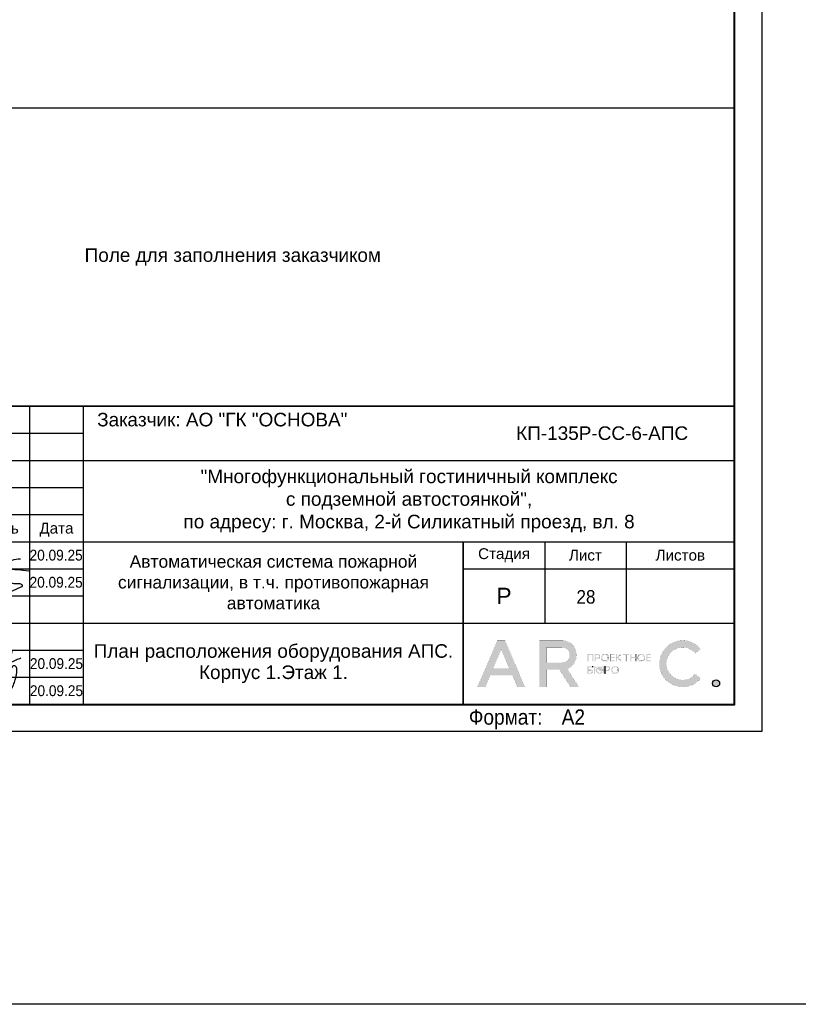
# Model space of a CAD drawing. Header units: millimetres. Extents: x 303602 to 13248484, y -10200551 to -26241.
# Tile 2 of 51: x 376746 to 391098, y -104490 to -86330. Entities that reach past the tile are written whole.
import ezdxf
from ezdxf.enums import TextEntityAlignment as Align

# ---------------------------------------------------------------- set-up
doc = ezdxf.new("R2010")
doc.units = ezdxf.units.MM
doc.layers.get('Defpoints').update_dxf_attribs({"color": 252})
for name, color, linetype, lineweight in [('DB CP Оформление', 7, 'Continuous', 25), ('RC-Извещатели_пожарные', 1, 'Continuous', 30), ('Z-000-P_SCHED', 7, 'Continuous', 20), ('Охрана входов', 252, 'Continuous', 30), ('Рамка', 7, 'Continuous', 18)]:
    doc.layers.add(name, color=color, linetype=linetype, lineweight=lineweight)
doc.layers.add('DB CP Подписи', color=7, linetype='Continuous', lineweight=25, true_color=0x0a45f5)
doc.layers.add('формат', color=250, linetype='Continuous')
doc.styles.add('Arial', font='arial.ttf', dxfattribs={"width": 0.9, "height": 699.9999999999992})
doc.styles.add('CP.Text', font='arial.ttf')
doc.styles.add('CP.Text дата', font='arial.ttf', dxfattribs={"width": 0.9})

# ---------------------------------------------------------------- blocks, each defined once
blk = doc.blocks.new('*U39')
at = {"color": 0, "lineweight": 0}
blk.add_lwpolyline([(-594, 4.393872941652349e-15), (6.661338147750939e-14, 6.661338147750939e-14), (3.331937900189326e-14, 420.0000000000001), (-594.0000000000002, 420.0000000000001)], close=True, dxfattribs=at)
at = {"lineweight": 40}
blk.add_lwpolyline([(-574, 5.000000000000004), (-4.999999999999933, 5.000000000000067), (-4.999999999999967, 415.0000000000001), (-574.0000000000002, 415.0000000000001)], close=True, dxfattribs=at)
at = {"style": 'Arial', "width": 0.9}
blk.add_text('Формат:', height=2.8, dxfattribs=at).set_placement((-53.97311837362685, 1.250000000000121))
at = {"style": 'Arial', "width": 0.9, "flags": 8}
blk.add_attdef('FORMAT', (-36.87188609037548, 1.257088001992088), '', height=2.8, dxfattribs=at)
blk = doc.blocks.new('Попов')
at = {"layer": 'DB CP Подписи', "color": 160, "true_color": 0x0a45f5}
for points in [[(7.394956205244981, 7.032094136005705), (4.284556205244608, 0.8400941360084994), (3.982156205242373, 0.4944941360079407), (3.665356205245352, 0.2583778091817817), (3.190156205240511, 0.09837780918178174), (2.801356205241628, 0.2064941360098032), (2.509696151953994, 0.451294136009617), (2.383756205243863, 0.7680941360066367), (2.429696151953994, 0.9984941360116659), (2.62855620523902, 1.243294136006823), (3.319756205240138, 1.603294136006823), (3.895756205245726, 1.848094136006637), (4.370956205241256, 1.992094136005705), (4.918156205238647, 1.992094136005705)], [(5.979696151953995, 4.069175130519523), (4.859696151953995, -0.1216221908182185), (5.311356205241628, 0.624094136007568), (5.311356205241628, 0.8688941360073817), (5.624396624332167, 1.697142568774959), (6.247356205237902, 2.150494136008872), (6.650556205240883, 2.323294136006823), (6.909756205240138, 2.323294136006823), (7.125756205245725, 2.150494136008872), (7.125756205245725, 1.747294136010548), (6.82335620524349, 1.243294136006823), (6.333756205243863, 0.7968941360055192), (5.714556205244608, 0.5088941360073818), (5.412156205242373, 0.5952941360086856), (5.49855620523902, 1.286494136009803), (5.817585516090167, 1.879286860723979), (5.714556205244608, 1.286494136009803), (5.829756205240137, 0.9552941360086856), (6.146556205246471, 0.8832941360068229), (6.794556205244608, 1.012894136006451), (7.528956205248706, 1.459294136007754), (8.119356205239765, 2.064094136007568), (8.407356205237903, 2.510494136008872), (8.407356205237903, 2.899294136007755), (8.320956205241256, 3.028894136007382), (8.090556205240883, 2.956894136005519), (7.816956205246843, 2.366494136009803), (7.816956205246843, 1.963294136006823), (7.989756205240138, 1.776094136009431), (8.364156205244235, 1.891294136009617), (8.82495620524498, 2.323294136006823), (9.055356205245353, 2.697694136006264), (9.271356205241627, 3.302494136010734), (9.012156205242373, 3.561694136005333), (8.882556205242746, 3.561694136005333), (8.709696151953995, 3.3600941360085), (8.709696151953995, 2.978377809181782), (9.039696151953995, 2.408377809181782), (10.349696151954, 3.378377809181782), (11.11969615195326, 4.410259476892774), (11.27818451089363, 5.133235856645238), (11.35539592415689, 5.654323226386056), (11.38831620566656, 5.819447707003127), (11.35539592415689, 5.654323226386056)], [(7.394956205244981, 7.032094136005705), (6.962956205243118, 6.427294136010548), (4.918156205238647, 1.992094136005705)], [(8.094156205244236, 0.03369413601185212), (8.828556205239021, 0.5520941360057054), (9.980556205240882, 1.272094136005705), (10.85895620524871, 1.761694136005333), (10.41255620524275, 1.084894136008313), (11.57895620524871, 2.611294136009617), (12.16935620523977, 3.84969413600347), (12.471756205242, 4.713694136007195), (12.629696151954, 5.419294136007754), (12.689696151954, 6.2400941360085), (12.54375620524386, 6.945694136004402), (12.34215620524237, 7.075294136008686), (12.03975620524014, 7.075294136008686), (11.64969615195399, 6.6000941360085), (11.379696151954, 5.779294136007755), (11.21895620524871, 4.728094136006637), (10.72935620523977, 3.014494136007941), (9.418956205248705, 0.0336941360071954)], [(3.521356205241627, 2.971294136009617), (4.126156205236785, 3.244894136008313), (4.932556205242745, 3.475294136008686), (6.444556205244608, 3.835294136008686), (7.495756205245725, 4.080094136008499)], [(1.534156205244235, 0.8688941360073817), (1.303756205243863, 1.041694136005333), (1.217356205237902, 1.214494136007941), (1.447756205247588, 1.416094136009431), (2.038156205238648, 1.603294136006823), (2.815756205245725, 1.761694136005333), (3.506956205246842, 1.876894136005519), (4.357209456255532, 1.989153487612), (4.918156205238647, 1.992094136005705)], [(3.521356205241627, 2.971294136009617), (3.294445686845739, 2.859738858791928), (4.789696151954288, 2.859738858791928)]]:
    blk.add_spline(points, degree=3, dxfattribs=at)
at = {"layer": 'DB CP Подписи'}
blk.add_spline([(8.094156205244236, 0.03369413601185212), (7.791756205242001, -0.2544480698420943), (7.618956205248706, -0.4847058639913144), (7.618956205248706, -0.8015058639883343), (7.950156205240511, -1.060705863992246), (8.569356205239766, -1.060705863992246), (8.943756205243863, -0.7583058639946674), (9.116556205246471, -0.4991058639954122), (9.418956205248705, 0.0336941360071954)], degree=3, dxfattribs=at)
blk = doc.blocks.new('A$Cf51998ab')
at = {"layer": 'DB CP Подписи'}
for points in [[(2.024743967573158, 7.175397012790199), (0.02474396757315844, 3.175397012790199), (2.524743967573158, 0.1753970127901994), (9.524743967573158, 6.675397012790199), (17.02474396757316, 19.1753970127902), (23.52474396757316, 28.6753970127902), (29.02474396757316, 35.6753970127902), (35.52474396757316, 43.6753970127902), (36.52474396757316, 44.6753970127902), (30.02474396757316, 30.6753970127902), (28.52474396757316, 26.1753970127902), (28.52474396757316, 25.1753970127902), (31.52474396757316, 26.6753970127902), (36.02474396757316, 30.1753970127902), (43.52474396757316, 36.1753970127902), (45.52474396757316, 39.1753970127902), (47.52474396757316, 42.6753970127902), (47.52474396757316, 43.1753970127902), (48.02474396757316, 44.1753970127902), (40.52474396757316, 31.1753970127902), (37.52474396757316, 25.6753970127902), (40.52474396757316, 25.1753970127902), (47.02474396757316, 28.6753970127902), (47.52474396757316, 29.1753970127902)], [(66.52474396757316, 31.6753970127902), (75.02474396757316, 39.1753970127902), (79.02474396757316, 43.6753970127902), (79.52474396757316, 46.6753970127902), (75.02474396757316, 41.6753970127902), (69.02474396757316, 32.6753970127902), (61.02474396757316, 18.6753970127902), (57.02474396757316, 11.6753970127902), (61.52474396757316, 15.6753970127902)], [(57.52474396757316, 34.1753970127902), (54.52474396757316, 34.1753970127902), (50.02474396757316, 31.1753970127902), (49.52474396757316, 26.1753970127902), (54.02474396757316, 27.6753970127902), (56.02474396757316, 29.1753970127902), (58.02474396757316, 33.1753970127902), (57.52474396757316, 34.1753970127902)], [(59.02474396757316, 30.6753970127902), (55.49455854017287, 28.71229258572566), (55.52474396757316, 25.6753970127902), (57.52474396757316, 25.6753970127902), (62.02474396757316, 27.6753970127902), (65.02474396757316, 29.6753970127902), (65.52474396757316, 30.1753970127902)], [(71.80259313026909, 27.23596012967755), (75.18207571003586, 30.02247973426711), (81.43411698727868, 33.40007838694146), (87.77064376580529, 36.27103771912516), (91.06563812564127, 37.45319772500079)]]:
    blk.add_spline(points, degree=3, dxfattribs=at)
blk = doc.blocks.new('Лого')
at = {"layer": 'DB CP Оформление'}
h = blk.add_hatch(color=0, dxfattribs=at)
edge = h.paths.add_edge_path()
edge.add_line((-3.149615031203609, 491.8564630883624), (-2.145539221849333, 491.0307320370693))
edge.add_arc((-5.466713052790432, 493.7619962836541), 4.300000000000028, 39.43316774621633, 320.5668322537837, ccw=False)
edge.add_line((-2.145539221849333, 496.4932605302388), (-3.149615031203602, 495.6675294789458))
edge.add_arc((-5.466713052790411, 493.7619962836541), 3.000000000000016, 39.43316774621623, 320.5668322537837)
edge = h.paths.add_edge_path()
edge.add_arc((0.7039796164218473, 490.1453402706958), 0.65, 0, 360)
h.paths.add_polyline_path([(-38.91856638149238, 496.3972109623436), (-37.43639440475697, 492.9290438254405), (-40.40073835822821, 492.9290438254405)], flags=16)
edge = h.paths.add_edge_path(flags=16)
edge.add_line((-30.56831019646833, 493.9825875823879), (-27.63778042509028, 493.9825875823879))
edge.add_arc((-27.63778042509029, 495.2825875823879), 1.299999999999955, 270.0000000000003, 360.0000000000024)
edge.add_line((-26.33778042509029, 495.2825875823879), (-26.33778042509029, 495.4512324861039))
edge.add_arc((-27.63778042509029, 495.4512324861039), 1.300000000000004, 359.9999999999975, 449.9999999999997)
edge.add_line((-27.63778042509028, 496.7512324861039), (-30.56831019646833, 496.7512324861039))
edge.add_line((-30.56831019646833, 496.7512324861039), (-30.56831019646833, 493.9825875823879))
h.paths.add_polyline_path([(-35.9689509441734, 489.4953402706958), (-36.88082038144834, 491.6290438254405), (-40.956312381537, 491.6290438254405), (-41.8681818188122, 489.4953402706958), (-43.28192242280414, 489.4953402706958), (-39.6254366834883, 498.0512324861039), (-38.21169607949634, 498.0512324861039), (-34.55521034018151, 489.4953402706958)])
edge = h.paths.add_edge_path()
edge.add_line((-30.56831019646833, 489.4953402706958), (-31.86831019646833, 489.4953402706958))
edge.add_line((-31.86831019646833, 489.4953402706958), (-31.86831019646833, 498.0512324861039))
edge.add_line((-31.86831019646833, 498.0512324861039), (-27.63778042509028, 498.0512324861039))
edge.add_arc((-27.63778042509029, 495.4512324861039), 2.600000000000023, 0, 89.99999999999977, ccw=False)
edge.add_line((-25.03778042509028, 495.4512324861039), (-25.03778042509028, 495.2825875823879))
edge.add_arc((-27.63778042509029, 495.2825875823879), 2.600000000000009, -70.23716168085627, 0, ccw=False)
edge.add_line((-26.75864866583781, 492.8357268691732), (-24.6131234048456, 489.4953402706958))
edge.add_line((-24.6131234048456, 489.4953402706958), (-26.15818166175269, 489.4953402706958))
edge.add_line((-26.15818166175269, 489.4953402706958), (-28.20534579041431, 492.6825875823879))
edge.add_line((-28.20534579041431, 492.6825875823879), (-30.56831019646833, 492.6825875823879))
edge.add_line((-30.56831019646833, 492.6825875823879), (-30.56831019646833, 489.4953402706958))
edge = h.paths.add_edge_path(flags=16)
edge.add_line((-21.27053753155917, 492.6928723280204), (-21.27053753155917, 492.5228723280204))
edge.add_arc((-20.82053753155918, 492.5228723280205), 0.4499999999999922, 180.0000000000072, 270.0000000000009)
edge.add_line((-20.82053753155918, 492.0728723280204), (-20.69150461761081, 492.0728723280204))
edge.add_arc((-20.6915046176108, 492.5228723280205), 0.4500000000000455, 269.9999999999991, 359.9999999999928)
edge.add_line((-20.24150461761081, 492.5228723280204), (-20.24150461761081, 492.6928723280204))
edge.add_arc((-20.69150461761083, 492.6928723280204), 0.4500000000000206, 0, 89.99999999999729)
edge.add_line((-20.69150461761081, 493.1428723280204), (-20.82053753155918, 493.1428723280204))
edge.add_arc((-20.82053753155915, 492.6928723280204), 0.4500000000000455, 90.00000000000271, 180)
edge = h.paths.add_edge_path(flags=17)
edge.add_line((-21.62964566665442, 491.9228723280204), (-21.62964566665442, 492.5328723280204))
edge.add_line((-21.62964566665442, 492.5328723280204), (-21.45053753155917, 492.5328723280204))
edge.add_line((-21.45053753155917, 492.5328723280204), (-21.45053753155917, 492.5228723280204))
edge.add_arc((-20.85053753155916, 492.5228723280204), 0.6000000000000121, 180, 269.999999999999)
edge.add_line((-20.85053753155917, 491.9228723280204), (-20.66150461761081, 491.9228723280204))
edge.add_arc((-20.66150461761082, 492.5228723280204), 0.6000000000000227, 270.000000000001, 360)
edge.add_line((-20.06150461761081, 492.5228723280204), (-20.06150461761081, 492.6928723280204))
edge.add_arc((-20.66150461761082, 492.6928723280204), 0.6000000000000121, 0, 89.99999999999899)
edge.add_line((-20.66150461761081, 493.2928723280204), (-20.85053753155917, 493.2928723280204))
edge.add_arc((-20.85053753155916, 492.6928723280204), 0.6000000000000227, 90.00000000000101, 180)
edge.add_line((-21.45053753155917, 492.6928723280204), (-21.45053753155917, 492.6828723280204))
edge.add_line((-21.45053753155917, 492.6828723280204), (-21.62964566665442, 492.6828723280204))
edge.add_line((-21.62964566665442, 492.6828723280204), (-21.62964566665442, 493.2928723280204))
edge.add_line((-21.62964566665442, 493.2928723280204), (-21.80964566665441, 493.2928723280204))
edge.add_line((-21.80964566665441, 493.2928723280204), (-21.80964566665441, 491.9228723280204))
edge.add_line((-21.80964566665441, 491.9228723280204), (-21.62964566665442, 491.9228723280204))
edge = h.paths.add_edge_path(flags=16)
edge.add_line((-18.44160413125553, 492.6928723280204), (-18.44160413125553, 492.5228723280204))
edge.add_arc((-17.99160413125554, 492.5228723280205), 0.4499999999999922, 180.0000000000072, 270.0000000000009)
edge.add_line((-17.99160413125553, 492.0728723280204), (-17.86257121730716, 492.0728723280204))
edge.add_arc((-17.86257121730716, 492.5228723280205), 0.4500000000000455, 269.9999999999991, 359.9999999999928)
edge.add_line((-17.41257121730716, 492.5228723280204), (-17.41257121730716, 492.6928723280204))
edge.add_arc((-17.86257121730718, 492.6928723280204), 0.4500000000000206, 0, 89.99999999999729)
edge.add_line((-17.86257121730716, 493.1428723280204), (-17.99160413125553, 493.1428723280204))
edge.add_arc((-17.99160413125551, 492.6928723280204), 0.4500000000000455, 90.00000000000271, 180)
edge = h.paths.add_edge_path()
edge.add_line((-18.62160413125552, 492.6928723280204), (-18.62160413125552, 492.5228723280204))
edge.add_arc((-18.02160413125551, 492.5228723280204), 0.6000000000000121, 180, 269.999999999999)
edge.add_line((-18.02160413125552, 491.9228723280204), (-17.83257121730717, 491.9228723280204))
edge.add_arc((-17.83257121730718, 492.5228723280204), 0.6000000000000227, 270.000000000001, 360)
edge.add_line((-17.23257121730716, 492.5228723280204), (-17.23257121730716, 492.6928723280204))
edge.add_arc((-17.83257121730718, 492.6928723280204), 0.6000000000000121, 0, 89.99999999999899)
edge.add_line((-17.83257121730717, 493.2928723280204), (-18.02160413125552, 493.2928723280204))
edge.add_arc((-18.02160413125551, 492.6928723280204), 0.6000000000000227, 90.00000000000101, 180)
edge = h.paths.add_edge_path(flags=16)
edge.add_line((-13.61226025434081, 494.9777851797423), (-13.61226025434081, 494.8077851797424))
edge.add_arc((-13.16226025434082, 494.8077851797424), 0.4499999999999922, 180.0000000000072, 270.0000000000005)
edge.add_line((-13.16226025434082, 494.3577851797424), (-13.03322734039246, 494.3577851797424))
edge.add_arc((-13.03322734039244, 494.8077851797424), 0.4500000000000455, 269.9999999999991, 359.9999999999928)
edge.add_line((-12.58322734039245, 494.8077851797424), (-12.58322734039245, 494.9777851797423))
edge.add_arc((-13.03322734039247, 494.9777851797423), 0.4500000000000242, 0, 89.99999999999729)
edge.add_line((-13.03322734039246, 495.4277851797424), (-13.16226025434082, 495.4277851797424))
edge.add_arc((-13.16226025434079, 494.9777851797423), 0.4500000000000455, 90.00000000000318, 180)
edge = h.paths.add_edge_path()
edge.add_line((-13.79226025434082, 494.9777851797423), (-13.79226025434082, 494.8077851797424))
edge.add_arc((-13.19226025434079, 494.8077851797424), 0.6000000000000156, 180, 269.9999999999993)
edge.add_line((-13.19226025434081, 494.2077851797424), (-13.00322734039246, 494.2077851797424))
edge.add_arc((-13.00322734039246, 494.8077851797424), 0.6000000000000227, 270.000000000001, 360)
edge.add_line((-12.40322734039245, 494.8077851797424), (-12.40322734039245, 494.9777851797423))
edge.add_arc((-13.00322734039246, 494.9777851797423), 0.6000000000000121, 0, 89.99999999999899)
edge.add_line((-13.00322734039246, 495.5777851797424), (-13.19226025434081, 495.5777851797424))
edge.add_arc((-13.19226025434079, 494.9777851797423), 0.6000000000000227, 90.00000000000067, 180)
edge = h.paths.add_edge_path(flags=16)
edge.add_line((-20.28705089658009, 494.9777851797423), (-20.28705089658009, 494.8077851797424))
edge.add_arc((-19.8370508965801, 494.8077851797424), 0.4499999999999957, 180.0000000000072, 270.0000000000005)
edge.add_line((-19.83705089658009, 494.3577851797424), (-19.70801798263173, 494.3577851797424))
edge.add_arc((-19.70801798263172, 494.8077851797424), 0.4500000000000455, 269.9999999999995, 359.9999999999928)
edge.add_line((-19.25801798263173, 494.8077851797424), (-19.25801798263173, 494.9777851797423))
edge.add_arc((-19.70801798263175, 494.9777851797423), 0.4500000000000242, 0, 89.99999999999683)
edge.add_line((-19.70801798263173, 495.4277851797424), (-19.83705089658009, 495.4277851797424))
edge.add_arc((-19.83705089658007, 494.9777851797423), 0.4500000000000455, 90.00000000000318, 180)
edge = h.paths.add_edge_path()
edge.add_line((-20.46705089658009, 494.9777851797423), (-20.46705089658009, 494.8077851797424))
edge.add_arc((-19.86705089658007, 494.8077851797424), 0.6000000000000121, 180, 269.999999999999)
edge.add_line((-19.86705089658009, 494.2077851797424), (-19.67801798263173, 494.2077851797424))
edge.add_arc((-19.67801798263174, 494.8077851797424), 0.6000000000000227, 270.000000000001, 360)
edge.add_line((-19.07801798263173, 494.8077851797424), (-19.07801798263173, 494.9777851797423))
edge.add_arc((-19.67801798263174, 494.9777851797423), 0.6000000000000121, 0, 89.99999999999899)
edge.add_line((-19.67801798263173, 495.5777851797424), (-19.86705089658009, 495.5777851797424))
edge.add_arc((-19.86705089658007, 494.9777851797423), 0.6000000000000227, 90.00000000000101, 180)
edge = h.paths.add_edge_path(flags=16)
edge.add_arc((-19.22667760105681, 492.7878723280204), 0.1800000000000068, 270.0000000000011, 360)
edge.add_line((-19.04667760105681, 492.7878723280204), (-19.0466776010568, 492.9328723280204))
edge.add_arc((-19.22667760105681, 492.9328723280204), 0.1800000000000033, 0, 89.99999999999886)
edge.add_line((-19.2266776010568, 493.1128723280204), (-19.63443714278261, 493.1128723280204))
edge.add_line((-19.63443714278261, 493.1128723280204), (-19.6344371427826, 492.6078723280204))
edge.add_line((-19.6344371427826, 492.6078723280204), (-19.22667760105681, 492.6078723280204))
edge = h.paths.add_edge_path()
edge.add_line((-19.63443714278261, 491.9228723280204), (-19.81443714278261, 491.9228723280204))
edge.add_line((-19.81443714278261, 491.9228723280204), (-19.81443714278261, 493.2928723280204))
edge.add_line((-19.81443714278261, 493.2928723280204), (-19.2266776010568, 493.2928723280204))
edge.add_arc((-19.2266776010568, 492.9328723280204), 0.3600000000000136, 0, 89.99999999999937, ccw=False)
edge.add_line((-18.8666776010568, 492.9328723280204), (-18.86667760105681, 492.7878723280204))
edge.add_arc((-19.22667760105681, 492.7878723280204), 0.3600000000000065, -89.99999999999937, 0, ccw=False)
edge.add_line((-19.22667760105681, 492.4278723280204), (-19.63443714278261, 492.4278723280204))
edge.add_line((-19.63443714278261, 492.4278723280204), (-19.63443714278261, 491.9228723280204))
edge = h.paths.add_edge_path(flags=16)
edge.add_line((-22.41432519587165, 492.0728723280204), (-22.81592550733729, 492.0728723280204))
edge.add_line((-22.81592550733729, 492.0728723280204), (-22.81592550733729, 492.5700955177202))
edge.add_line((-22.81592550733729, 492.5700955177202), (-22.41432519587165, 492.5700955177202))
edge.add_arc((-22.41432519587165, 492.3900955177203), 0.17999999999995, -1.807620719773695e-11, 89.99999999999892, ccw=False)
edge.add_line((-22.23432519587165, 492.3900955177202), (-22.23432519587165, 492.2528723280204))
edge.add_arc((-22.41432519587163, 492.2528723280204), 0.1799999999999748, -90.00000000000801, 0, ccw=False)
h.paths.add_polyline_path([(-16.95626591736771, 495.5777851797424), (-17.51223811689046, 494.9677851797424), (-17.55459530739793, 494.9677851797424), (-17.55459530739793, 495.5777851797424), (-17.73459530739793, 495.5777851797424), (-17.73459530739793, 494.2077851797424), (-17.55459530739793, 494.2077851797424), (-17.55459530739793, 494.8177851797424), (-17.47826675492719, 494.8177851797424), (-16.92229455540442, 494.2077851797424), (-16.67874821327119, 494.2077851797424), (-17.32006333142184, 494.9114214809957), (-16.71271957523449, 495.5777851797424)])
edge = h.paths.add_edge_path()
edge.add_line((-22.10894538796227, 493.1128723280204), (-22.8159255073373, 493.1128723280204))
edge.add_line((-22.8159255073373, 493.1128723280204), (-22.81592550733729, 492.7200955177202))
edge.add_line((-22.81592550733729, 492.7200955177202), (-22.41432519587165, 492.7200955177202))
edge.add_arc((-22.41432519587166, 492.3600955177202), 0.3600000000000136, 0, 89.99999999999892, ccw=False)
edge.add_line((-22.05432519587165, 492.3600955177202), (-22.05432519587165, 492.2828723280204))
edge.add_arc((-22.41432519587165, 492.2828723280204), 0.3600000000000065, -89.99999999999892, 0, ccw=False)
edge.add_line((-22.41432519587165, 491.9228723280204), (-23.01592550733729, 491.9228723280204))
edge.add_line((-23.01592550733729, 491.9228723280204), (-23.01592550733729, 493.2928723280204))
edge.add_line((-23.01592550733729, 493.2928723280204), (-22.10894538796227, 493.2928723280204))
edge.add_line((-22.10894538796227, 493.2928723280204), (-22.10894538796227, 493.1128723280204))
h.paths.add_polyline_path([(-15.99401623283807, 495.3977851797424), (-16.45775531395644, 495.3977851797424), (-16.45775531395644, 495.5777851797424), (-15.35027715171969, 495.5777851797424), (-15.35027715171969, 495.3977851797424), (-15.81401623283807, 495.3977851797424), (-15.81401623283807, 494.2077851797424), (-15.99401623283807, 494.2077851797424)])
h.paths.add_polyline_path([(-14.219327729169, 494.9827851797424), (-14.219327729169, 495.5777851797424), (-14.039327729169, 495.5777851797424), (-14.039327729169, 494.2077851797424), (-14.219327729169, 494.2077851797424), (-14.219327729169, 494.8027851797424), (-14.92320967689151, 494.8027851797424), (-14.92320967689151, 494.2077851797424), (-15.10320967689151, 494.2077851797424), (-15.10320967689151, 495.5777851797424), (-14.92320967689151, 495.5777851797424), (-14.92320967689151, 494.9827851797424)])
h.paths.add_polyline_path([(-11.97615986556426, 494.8027851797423), (-11.97615986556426, 494.3877851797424), (-11.30687213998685, 494.3877851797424), (-11.30687213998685, 494.2077851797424), (-12.15615986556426, 494.2077851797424), (-12.15615986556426, 495.5777851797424), (-11.30687213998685, 495.5777851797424), (-11.30687213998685, 495.3977851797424), (-11.97615986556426, 495.3977851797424), (-11.97615986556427, 494.9827851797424), (-11.34484040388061, 494.9827851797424), (-11.34484040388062, 494.8027851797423)])
edge = h.paths.add_edge_path(flags=16)
edge.add_arc((-21.07411837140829, 495.0727851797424), 0.1800000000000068, 270.0000000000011, 360)
edge.add_line((-20.89411837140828, 495.0727851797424), (-20.89411837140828, 495.2177851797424))
edge.add_arc((-21.07411837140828, 495.2177851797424), 0.1800000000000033, 0, 89.99999999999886)
edge.add_line((-21.07411837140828, 495.3977851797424), (-21.48187791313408, 495.3977851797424))
edge.add_line((-21.48187791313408, 495.3977851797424), (-21.48187791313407, 494.8927851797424))
edge.add_line((-21.48187791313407, 494.8927851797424), (-21.07411837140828, 494.8927851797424))
h.paths.add_polyline_path([(-22.81592550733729, 494.2077851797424), (-23.01592550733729, 494.2077851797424), (-23.01592550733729, 495.5777851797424), (-21.90894538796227, 495.5777851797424), (-21.90894538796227, 494.2077851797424), (-22.10894538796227, 494.2077851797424), (-22.10894538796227, 495.3977851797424), (-22.81592550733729, 495.3977851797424)])
h.paths.add_polyline_path([(-18.65095050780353, 494.8027851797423), (-18.65095050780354, 494.3877851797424), (-17.98166278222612, 494.3877851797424), (-17.98166278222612, 494.2077851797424), (-18.83095050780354, 494.2077851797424), (-18.83095050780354, 495.5777851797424), (-17.98166278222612, 495.5777851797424), (-17.98166278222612, 495.3977851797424), (-18.65095050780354, 495.3977851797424), (-18.65095050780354, 494.9827851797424), (-18.01963104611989, 494.9827851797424), (-18.01963104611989, 494.8027851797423)])
edge = h.paths.add_edge_path()
edge.add_line((-21.48187791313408, 494.2077851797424), (-21.66187791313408, 494.2077851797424))
edge.add_line((-21.66187791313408, 494.2077851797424), (-21.66187791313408, 495.5777851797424))
edge.add_line((-21.66187791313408, 495.5777851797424), (-21.07411837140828, 495.5777851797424))
edge.add_arc((-21.07411837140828, 495.2177851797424), 0.3600000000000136, 0, 89.99999999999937, ccw=False)
edge.add_line((-20.71411837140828, 495.2177851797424), (-20.71411837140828, 495.0727851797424))
edge.add_arc((-21.07411837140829, 495.0727851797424), 0.3600000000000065, -89.99999999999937, 0, ccw=False)
edge.add_line((-21.07411837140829, 494.7127851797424), (-21.48187791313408, 494.7127851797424))
edge.add_line((-21.48187791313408, 494.7127851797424), (-21.48187791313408, 494.2077851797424))
edge = h.paths.add_edge_path()
edge.add_line((-19.81443714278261, 493.2928723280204), (-19.81443714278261, 491.9228723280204))
edge.add_line((-22.10894538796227, 493.2928723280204), (-22.10894538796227, 493.1128723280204))
at = {"layer": 'DB CP Оформление', "color": 0}
for p, q in [((-22.10894538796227, 493.2928723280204), (-22.10894538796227, 493.1128723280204)), ((-19.81443714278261, 493.2928723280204), (-19.81443714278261, 491.9228723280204))]:
    blk.add_line(p, q, dxfattribs=at)
at = {"layer": 'DB CP Оформление', "color": 0, "const_width": 0.01}
for points in [[(-35.9689509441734, 489.4953402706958), (-36.88082038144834, 491.6290438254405), (-40.956312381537, 491.6290438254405), (-41.8681818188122, 489.4953402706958), (-43.28192242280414, 489.4953402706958), (-39.6254366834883, 498.0512324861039), (-38.21169607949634, 498.0512324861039), (-34.55521034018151, 489.4953402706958)], [(-38.91856638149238, 496.3972109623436), (-37.43639440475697, 492.9290438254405), (-40.40073835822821, 492.9290438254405)], [(-22.81592550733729, 494.2077851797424), (-23.01592550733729, 494.2077851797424), (-23.01592550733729, 495.5777851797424), (-21.90894538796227, 495.5777851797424), (-21.90894538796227, 494.2077851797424), (-22.10894538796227, 494.2077851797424), (-22.10894538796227, 495.3977851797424), (-22.81592550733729, 495.3977851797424)], [(-18.65095050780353, 494.8027851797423), (-18.65095050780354, 494.3877851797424), (-17.98166278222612, 494.3877851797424), (-17.98166278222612, 494.2077851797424), (-18.83095050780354, 494.2077851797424), (-18.83095050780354, 495.5777851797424), (-17.98166278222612, 495.5777851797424), (-17.98166278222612, 495.3977851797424), (-18.65095050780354, 495.3977851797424), (-18.65095050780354, 494.9827851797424), (-18.01963104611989, 494.9827851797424), (-18.01963104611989, 494.8027851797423)], [(-16.95626591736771, 495.5777851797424), (-17.51223811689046, 494.9677851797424), (-17.55459530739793, 494.9677851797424), (-17.55459530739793, 495.5777851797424), (-17.73459530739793, 495.5777851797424), (-17.73459530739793, 494.2077851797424), (-17.55459530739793, 494.2077851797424), (-17.55459530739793, 494.8177851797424), (-17.47826675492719, 494.8177851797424), (-16.92229455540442, 494.2077851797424), (-16.67874821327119, 494.2077851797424), (-17.32006333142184, 494.9114214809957), (-16.71271957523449, 495.5777851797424)], [(-15.99401623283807, 495.3977851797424), (-16.45775531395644, 495.3977851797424), (-16.45775531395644, 495.5777851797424), (-15.35027715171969, 495.5777851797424), (-15.35027715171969, 495.3977851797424), (-15.81401623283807, 495.3977851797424), (-15.81401623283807, 494.2077851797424), (-15.99401623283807, 494.2077851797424)], [(-14.219327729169, 494.9827851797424), (-14.219327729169, 495.5777851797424), (-14.039327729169, 495.5777851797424), (-14.039327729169, 494.2077851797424), (-14.219327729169, 494.2077851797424), (-14.219327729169, 494.8027851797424), (-14.92320967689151, 494.8027851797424), (-14.92320967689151, 494.2077851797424), (-15.10320967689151, 494.2077851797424), (-15.10320967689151, 495.5777851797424), (-14.92320967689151, 495.5777851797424), (-14.92320967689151, 494.9827851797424)], [(-11.97615986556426, 494.8027851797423), (-11.97615986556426, 494.3877851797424), (-11.30687213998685, 494.3877851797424), (-11.30687213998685, 494.2077851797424), (-12.15615986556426, 494.2077851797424), (-12.15615986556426, 495.5777851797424), (-11.30687213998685, 495.5777851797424), (-11.30687213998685, 495.3977851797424), (-11.97615986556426, 495.3977851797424), (-11.97615986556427, 494.9827851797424), (-11.34484040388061, 494.9827851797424), (-11.34484040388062, 494.8027851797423)]]:
    blk.add_lwpolyline(points, close=True, dxfattribs=at)
for points in [[(-30.56831019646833, 489.4953402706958), (-31.86831019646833, 489.4953402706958), (-31.86831019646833, 498.0512324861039), (-27.63778042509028, 498.0512324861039, -0.414213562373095), (-25.03778042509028, 495.4512324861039), (-25.03778042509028, 495.2825875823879, -0.316436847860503), (-26.75864866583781, 492.8357268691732), (-24.6131234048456, 489.4953402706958), (-26.15818166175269, 489.4953402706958), (-28.20534579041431, 492.6825875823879), (-30.56831019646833, 492.6825875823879)], [(-3.149615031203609, 491.8564630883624), (-2.145539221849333, 491.0307320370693, -2.790346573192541), (-2.145539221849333, 496.4932605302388), (-3.149615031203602, 495.6675294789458, 2.790346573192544)], [(-30.56831019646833, 493.9825875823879), (-27.63778042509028, 493.9825875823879, 0.414213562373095), (-26.33778042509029, 495.2825875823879), (-26.33778042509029, 495.4512324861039, 0.414213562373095), (-27.63778042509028, 496.7512324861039), (-30.56831019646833, 496.7512324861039)], [(-21.48187791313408, 494.2077851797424), (-21.66187791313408, 494.2077851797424), (-21.66187791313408, 495.5777851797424), (-21.07411837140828, 495.5777851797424, -0.4142135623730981), (-20.71411837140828, 495.2177851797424), (-20.71411837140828, 495.0727851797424, -0.4142135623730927), (-21.07411837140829, 494.7127851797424), (-21.48187791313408, 494.7127851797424)], [(-21.07411837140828, 494.8927851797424, 0.4142135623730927), (-20.89411837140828, 495.0727851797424), (-20.89411837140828, 495.2177851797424, 0.4142135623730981), (-21.07411837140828, 495.3977851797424), (-21.48187791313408, 495.3977851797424), (-21.48187791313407, 494.8927851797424)], [(-20.46705089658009, 494.9777851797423), (-20.46705089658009, 494.8077851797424, 0.414213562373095), (-19.86705089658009, 494.2077851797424), (-19.67801798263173, 494.2077851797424, 0.414213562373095), (-19.07801798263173, 494.8077851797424), (-19.07801798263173, 494.9777851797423, 0.414213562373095), (-19.67801798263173, 495.5777851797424), (-19.86705089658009, 495.5777851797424, 0.414213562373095)], [(-20.28705089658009, 494.9777851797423), (-20.28705089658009, 494.8077851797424, 0.414213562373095), (-19.83705089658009, 494.3577851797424), (-19.70801798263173, 494.3577851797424, 0.414213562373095), (-19.25801798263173, 494.8077851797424), (-19.25801798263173, 494.9777851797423, 0.414213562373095), (-19.70801798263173, 495.4277851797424), (-19.83705089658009, 495.4277851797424, 0.414213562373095)], [(-13.79226025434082, 494.9777851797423), (-13.79226025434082, 494.8077851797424, 0.414213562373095), (-13.19226025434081, 494.2077851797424), (-13.00322734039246, 494.2077851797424, 0.414213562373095), (-12.40322734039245, 494.8077851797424), (-12.40322734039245, 494.9777851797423, 0.414213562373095), (-13.00322734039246, 495.5777851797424), (-13.19226025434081, 495.5777851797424, 0.414213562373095)], [(-13.61226025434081, 494.9777851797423), (-13.61226025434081, 494.8077851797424, 0.414213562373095), (-13.16226025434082, 494.3577851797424), (-13.03322734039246, 494.3577851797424, 0.414213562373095), (-12.58322734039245, 494.8077851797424), (-12.58322734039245, 494.9777851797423, 0.414213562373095), (-13.03322734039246, 495.4277851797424), (-13.16226025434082, 495.4277851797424, 0.414213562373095)], [(-22.10894538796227, 493.1128723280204), (-22.8159255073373, 493.1128723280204), (-22.81592550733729, 492.7200955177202), (-22.41432519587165, 492.7200955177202, -0.4142135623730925), (-22.05432519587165, 492.3600955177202), (-22.05432519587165, 492.2828723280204, -0.4142135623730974), (-22.41432519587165, 491.9228723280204), (-23.01592550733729, 491.9228723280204), (-23.01592550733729, 493.2928723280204), (-22.10894538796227, 493.2928723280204)], [(-22.41432519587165, 492.0728723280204), (-22.81592550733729, 492.0728723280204), (-22.81592550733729, 492.5700955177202), (-22.41432519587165, 492.5700955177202, -0.4142135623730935), (-22.23432519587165, 492.3900955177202), (-22.23432519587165, 492.2528723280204, -0.4142135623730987)], [(-21.62964566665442, 491.9228723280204), (-21.62964566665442, 492.5328723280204), (-21.45053753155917, 492.5328723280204), (-21.45053753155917, 492.5228723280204, 0.414213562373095), (-20.85053753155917, 491.9228723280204), (-20.66150461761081, 491.9228723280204, 0.414213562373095), (-20.06150461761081, 492.5228723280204), (-20.06150461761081, 492.6928723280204, 0.414213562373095), (-20.66150461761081, 493.2928723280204), (-20.85053753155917, 493.2928723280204, 0.414213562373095), (-21.45053753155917, 492.6928723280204), (-21.45053753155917, 492.6828723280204), (-21.62964566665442, 492.6828723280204), (-21.62964566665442, 493.2928723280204), (-21.80964566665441, 493.2928723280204), (-21.80964566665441, 491.9228723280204)], [(-21.27053753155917, 492.6928723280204), (-21.27053753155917, 492.5228723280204, 0.414213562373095), (-20.82053753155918, 492.0728723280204), (-20.69150461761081, 492.0728723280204, 0.414213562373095), (-20.24150461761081, 492.5228723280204), (-20.24150461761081, 492.6928723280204, 0.414213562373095), (-20.69150461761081, 493.1428723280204), (-20.82053753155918, 493.1428723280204, 0.414213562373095)], [(-19.63443714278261, 491.9228723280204), (-19.81443714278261, 491.9228723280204), (-19.81443714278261, 493.2928723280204), (-19.2266776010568, 493.2928723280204, -0.4142135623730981), (-18.8666776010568, 492.9328723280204), (-18.86667760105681, 492.7878723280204, -0.4142135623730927), (-19.22667760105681, 492.4278723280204), (-19.63443714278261, 492.4278723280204)], [(-19.22667760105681, 492.6078723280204, 0.4142135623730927), (-19.04667760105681, 492.7878723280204), (-19.0466776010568, 492.9328723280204, 0.4142135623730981), (-19.2266776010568, 493.1128723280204), (-19.63443714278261, 493.1128723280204), (-19.6344371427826, 492.6078723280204)], [(-18.62160413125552, 492.6928723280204), (-18.62160413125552, 492.5228723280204, 0.414213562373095), (-18.02160413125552, 491.9228723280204), (-17.83257121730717, 491.9228723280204, 0.414213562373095), (-17.23257121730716, 492.5228723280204), (-17.23257121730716, 492.6928723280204, 0.414213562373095), (-17.83257121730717, 493.2928723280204), (-18.02160413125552, 493.2928723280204, 0.414213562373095)], [(-18.44160413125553, 492.6928723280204), (-18.44160413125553, 492.5228723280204, 0.414213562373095), (-17.99160413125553, 492.0728723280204), (-17.86257121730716, 492.0728723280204, 0.414213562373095), (-17.41257121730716, 492.5228723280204), (-17.41257121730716, 492.6928723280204, 0.414213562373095), (-17.86257121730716, 493.1428723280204), (-17.99160413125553, 493.1428723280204, 0.414213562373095)]]:
    blk.add_lwpolyline(points, format="xyb", close=True, dxfattribs=at)
at = {"layer": 'DB CP Оформление', "color": 0}
blk.add_circle((0.7039796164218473, 490.1453402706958), 0.65, dxfattribs=at)
at = {"layer": 'Defpoints', "color": 0}
blk.add_lwpolyline([(-45.89650028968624, 501.2732863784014), (4.103499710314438, 501.2732863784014), (4.103499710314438, 486.2732863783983), (-45.89650028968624, 486.2732863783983)], close=True, dxfattribs=at)
blk = doc.blocks.new('A$C5BE547C8')
at = {"layer": 'DB CP Подписи', "color": 160, "true_color": 0x0a45f5}
for points in [[(553.6754189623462, 292.4671654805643), (541.1363445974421, 294.8536106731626), (543.5881781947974, 221.3447915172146), (618.3679039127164, 188.8783703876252), (688.8570107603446, 181.5274854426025), (702.341915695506, 169.2760206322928), (655.1448083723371, 128.8461685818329), (445.8771119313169, 43.72502877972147), (210.5232081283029, -1.356840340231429), (25.1820216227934, -2.336883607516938), (-119.9528827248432, 30.00445333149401), (-207.229957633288, 105.4676031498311), (-226.8427679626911, 202.491644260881), (-177.8107121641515, 263.2541753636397), (-54.24994114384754, 301.4757719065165), (189.9297362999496, 360.2782164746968), (498.8316938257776, 377.9189649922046), (787.0024744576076, 349.3846527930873)], [(-36.17550682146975, 134.4371501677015), (61.71678818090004, 412.4869762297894)], [(12.77064067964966, 273.4620631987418), (54.9465189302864, 284.4855278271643), (94.154754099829, 355.2698806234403), (190.2780455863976, 461.4464249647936), (197.8667517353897, 439.9583000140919)], [(12.77064067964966, 273.4620631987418), (53.68175455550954, 259.2054039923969), (47.35787273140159, 207.3811667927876), (60.00563637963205, 173.2529950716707), (97.94904722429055, 183.3650324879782)], [(97.94904722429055, 183.3650324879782), (177.0679458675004, 224.8184770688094), (161.8986921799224, 163.5096667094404), (207.1457470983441, 161.4226177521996), (266.314922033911, 204.5548820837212), (296.9437179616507, 255.3396693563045), (253.785020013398, 280.3842265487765), (197.7158576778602, 243.8061435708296), (177.076149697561, 224.897245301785)], [(240.4512582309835, 278.160545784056), (216.6761126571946, 242.9138925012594), (193.0570860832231, 200.9501308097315), (214.3763311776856, 163.8837520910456), (260.4151262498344, 165.1061032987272), (324.2741268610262, 195.7046833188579), (317.2758679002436, 178.2197674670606), (323.3993369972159, 165.9803596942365), (371.5122399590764, 186.0879841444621), (421.3747226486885, 228.0517155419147), (401.2547955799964, 186.9622102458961), (414.3764636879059, 162.4833644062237), (464.2389463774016, 183.4652452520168), (539.4700353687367, 247.2851138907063), (556.5207641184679, 274.5734312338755), (553.6754189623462, 292.4671654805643)]]:
    blk.add_spline(points, degree=3, dxfattribs=at)
blk = doc.blocks.new('Никачалов')
blk.add_lwpolyline([(-307.2528087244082, -10.52482762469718), (-266.7209943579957, -10.52482762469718), (-217.2917009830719, 12.19796214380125), (-151.053767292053, 56.65713122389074), (-104.5903002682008, 97.1639252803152), (-42.3079472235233, 148.5397506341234), (-2.762450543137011, 181.1417946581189), (25.90605847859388, 213.7455219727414), (43.7010164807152, 235.4819012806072), (55.56432182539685, 255.2404097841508), (61.49597449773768, 269.0720390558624), (48.64291482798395, 267.0958515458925), (20.96416013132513, 227.5771512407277), (-26.48906123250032, 171.2625404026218), (-43.29770154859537, 147.551656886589), (-106.566372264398, 73.45304175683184), (-171.8145516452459, 1.330614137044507), (-320.1058683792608, -151.8054015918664), (-406.1148320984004, -241.7118334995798), (-487.1818974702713, -312.8461673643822), (-518.8162328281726, -343.4720238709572), (-528.703466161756, -345.4482113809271), (-526.7239574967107, -334.5808633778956), (-516.8401608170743, -316.7968590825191), (-494.0998678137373, -283.2067213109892), (-477.294664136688, -261.4703420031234), (-435.7730954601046, -217.0111729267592), (-400.1831794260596, -188.3598206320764), (-362.6171914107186, -168.6013121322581), (-318.1297963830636, -150.8173078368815), (-234.0969046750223, -118.213580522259), (-154.0195936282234, -90.55032198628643), (-5.728276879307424, -52.01971543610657), (-125.3510846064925, -134.0213973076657), (-130.2929829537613, -133.0333035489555), (-128.316910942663, -131.0571160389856), (-95.39726961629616, -111.8204287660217), (-59.85203000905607, -95.76348443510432), (-27.71938084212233, -87.49177623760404), (-25.77080201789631, -90.41229184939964), (-29.66795968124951, -102.5757764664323), (-30.15252690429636, -110.3610126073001), (-29.17995580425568, -115.7122051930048), (-24.3102270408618, -121.0650810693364), (-17.49535610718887, -123.4974413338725), (-8.24390245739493, -125.9314848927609), (2.468126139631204, -127.3909010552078), (14.15272583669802, -127.3909010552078), (101.7906602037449, -127.3909010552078), (105.0348549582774, -129.2711407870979), (104.8664592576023, -152.815378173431), (110.9218312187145, -158.3651994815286), (128.4246742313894, -163.9133375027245), (156.4780234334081, -166.202617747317), (264.0107071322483, -165.9518068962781), (307.6251938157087, -158.1497378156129), (346.3905716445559, -151.961947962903), (383.8122205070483, -151.961947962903), (403.5351374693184, -158.7119581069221), (436.9152894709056, -161.67118948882), (526.11689822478, -161.927050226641), (598.5373598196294, -138.5208429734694), (676.6111056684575, -125.8742528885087), (713.761259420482, -126.4129070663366)])
blk = doc.blocks.new('ауацуа')
at = {"layer": 'DB CP Оформление'}
for p, q in [((-901444.4389830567, -47611.55045884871), (-882944.4389830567, -47611.55045884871)), ((-901444.4389830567, -53111.55045884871), (-901444.4389830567, -47611.55045884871)), ((-900444.4389830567, -47611.55045884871), (-900444.4389830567, -50111.55045884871)), ((-899444.4389830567, -47611.55045884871), (-899444.4389830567, -53111.55045884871)), ((-898444.4389830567, -47611.55045884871), (-898444.4389830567, -50111.55045884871)), ((-897444.4389830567, -47611.55045884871), (-897444.4389830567, -53111.55045884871)), ((-895944.4389830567, -47611.55045884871), (-895944.4389830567, -53111.55045884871)), ((-894944.4389830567, -53111.55045884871), (-894944.4389830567, -47612.58197722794)), ((-901444.4389830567, -48111.55045884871), (-894944.4389830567, -48111.55045884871)), ((-901444.4389830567, -48611.55045884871), (-894944.4389830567, -48611.55045884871)), ((-894944.4389830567, -48611.55045884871), (-882944.4389830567, -48611.55045884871)), ((-901444.4389830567, -49111.55045884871), (-894944.4389830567, -49111.55045884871)), ((-901444.4389830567, -49611.55045884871), (-894944.4389830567, -49611.55045884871)), ((-901444.4389830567, -50111.55045884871), (-882944.4389830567, -50111.55045884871)), ((-887944.4389830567, -53111.55045884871), (-887944.4389830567, -50111.55045884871)), ((-887944.4389830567, -50111.55045884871), (-887944.4389830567, -53111.55045884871)), ((-886444.4389830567, -50111.55045884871), (-886444.4389830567, -51611.55045884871)), ((-884944.4389830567, -50111.55045884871), (-884944.4389830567, -51611.55045884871)), ((-901444.4389830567, -50611.55045884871), (-894944.4389830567, -50611.55045884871)), ((-887944.4389830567, -50611.55045884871), (-882944.4389830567, -50611.55045884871)), ((-901444.4389830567, -51111.55045884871), (-894944.4389830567, -51111.55045884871)), ((-901444.4389830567, -51611.55045884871), (-894944.4389830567, -51611.55045884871)), ((-894944.4389830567, -51611.55045884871), (-882944.4389830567, -51611.55045884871)), ((-901444.4389830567, -52111.55045884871), (-894944.4389830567, -52111.55045884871)), ((-901444.4389830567, -52611.55045884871), (-894944.4389830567, -52611.55045884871)), ((-901444.4389830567, -53111.55045884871), (-882944.4389830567, -53111.55045884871))]:
    blk.add_line(p, q, dxfattribs=at)
at = {"layer": 'DB CP Оформление', "ltscale": 100}
blk.add_line((-882944.4389830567, -53111.55045884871), (-882944.4389830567, -47611.55045884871), dxfattribs=at)
at = {"layer": 'DB CP Оформление'}
blk.add_lwpolyline([(-887944.4389830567, -51611.55045884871), (-882944.4389830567, -51611.55045884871), (-882944.4389830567, -53111.55045884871), (-887944.4389830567, -53111.55045884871)], close=True, dxfattribs=at)
at = {"layer": 'DB CP Оформление', "color": 0, "xscale": 100, "yscale": 100, "zscale": 100}
blk.add_blockref('Лого', (-883354.7889540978, -101738.8790966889), dxfattribs=at)
at = {"layer": 'DB CP Подписи'}
blk.add_blockref('Никачалов', (-896824.2117446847, -50303.85781468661), dxfattribs=at)
at = {"layer": 'DB CP Подписи', "color": 160, "true_color": 0x0a45f5, "xscale": 1.445624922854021, "yscale": 1.445624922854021, "zscale": 1.445624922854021}
blk.add_blockref('A$C5BE547C8', (-897091.0831624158, -51157.1531102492), dxfattribs=at)
at = {"layer": 'DB CP Подписи'}
for name, p, xscale, yscale, zscale in [('A$Cf51998ab', (-897379.3541802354, -52782.28930560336), 14.0625, 14.0625, 14.0625), ('Попов', (-897444.4389830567, -53111.55045884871), 100, 100, 100)]:
    blk.add_blockref(name, p, dxfattribs=dict(at, xscale=xscale, yscale=yscale, zscale=zscale))
at = {"layer": 'DB CP Оформление', "style": 'CP.Text'}
for s, p in [('Кол.уч.', (-899944.4389830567, -49861.55045884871)), ('Изм.', (-900944.4389830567, -49861.55045884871)), ('Лист', (-898944.4389830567, -49861.55045884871)), ('№док.', (-897944.4389830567, -49861.55045884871)), ('Подпись', (-896694.4389830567, -49861.55045884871)), ('Дата', (-895444.4389830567, -49861.55045884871))]:
    blk.add_text(s, height=200, dxfattribs=at).set_placement(p, align=Align.MIDDLE_CENTER)
at = {"layer": 'DB CP Оформление'}
for s, insert, char_height, width, attachment_point, style in [('\\pxi1,t1;Заказчик: АО "ГК "ОСНОВА"', (-894944.4389830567, -47861.55045884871), 250, 8500, 4, 'CP.Text'), ('КП-135Р-СС-6-АПС', (-886970.4668877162, -48111.55045884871), 250, 3500.000000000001, 4, 'CP.Text'), ('"Многофункциональный гостиничный комплекс ^Jс подземной автостоянкой", \\Pпо адресу: г. Москва, 2-й Силикатный проезд, вл. 8', (-888944.4389830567, -49361.55045884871), 250, 12000, 5, 'CP.Text'), (' Разработал', (-901444.4389830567, -50361.55045884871), 200, 1999.999999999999, 4, 'CP.Text'), (' Никачалов', (-899444.4389830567, -50361.55045884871), 200, 1999.999999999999, 4, 'CP.Text'), ('20.09.25', (-895450.4190462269, -50361.55045884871), 200, 1000, 5, 'CP.Text дата'), ('Стадия', (-887194.4389830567, -50361.55045884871), 200, 1499.999999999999, 5, 'CP.Text'), ('Лист', (-885694.4389830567, -50361.55045884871), 200, 1499.999999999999, 5, 'CP.Text'), ('Листов', (-883944.4389830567, -50361.55045884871), 200, 2000, 5, 'CP.Text'), ('\\pxl0.2375,r0.2375;Автоматическая система пожарной сигнализации, в т.ч. противопожарная автоматика', (-891444.4389830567, -50861.55045884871), 230, 6999.999999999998, 5, 'CP.Text'), (' Проверил', (-901444.4389830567, -50861.55045884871), 200, 1999.999999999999, 4, 'CP.Text'), (' Комлев', (-899444.4389830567, -50861.55045884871), 200, 1999.999999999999, 4, 'CP.Text'), ('20.09.25', (-895450.4190462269, -50861.55045884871), 200, 1000, 5, 'CP.Text дата'), ('Р', (-887194.4389830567, -51111.55045884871), 300, 1499.999999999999, 5, 'CP.Text'), (' Н. контр.', (-901444.4389830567, -52361.55045884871), 200, 1999.999999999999, 4, 'CP.Text'), (' Малиновская', (-899444.4389830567, -52361.55045884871), 200, 1999.999999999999, 4, 'CP.Text'), ('20.09.25', (-895444.4389830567, -52361.55045884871), 200, 1000, 5, 'CP.Text дата'), (' ГИП', (-901444.4389830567, -52861.55045884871), 200, 1999.999999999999, 4, 'CP.Text'), (' Попов', (-899444.4389830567, -52861.55045884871), 200, 1999.999999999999, 4, 'CP.Text'), ('20.09.25', (-895444.4389830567, -52861.55045884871), 200, 1000, 5, 'CP.Text дата')]:
    blk.add_mtext(s, dxfattribs=dict(at, insert=insert, char_height=char_height, width=width, attachment_point=attachment_point, style=style))

msp = doc.modelspace()

# ---------------------------------------------------------------- linework, layer by layer
at = {"layer": 'Defpoints'}
msp.add_line((371423.3991586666, -87957.37234202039), (389923.3991586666, -87957.37234202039), dxfattribs=at)
at = {"layer": 'Defpoints', "color": 0, "lineweight": 18, "ltscale": 0.008333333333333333}
msp.add_line((378826.5888891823, -93465.06130261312), (389923.3993003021, -93465.06130261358), dxfattribs=at)
at = {"layer": 'Defpoints', "color": 4}
msp.add_lwpolyline([(331023.3993003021, -57457.37243766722), (390423.3993003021, -57457.37243766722), (390423.3993003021, -99457.37243766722), (331023.3993003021, -99457.37243766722)], close=True, dxfattribs=at)
at = {"layer": 'Defpoints'}
for points in [[(371423.3993003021, -87957.37243771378), (389923.3993003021, -87957.37243771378), (389923.3993003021, -93457.3724376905), (371423.3993003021, -93457.3724376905)], [(371423.3993003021, -93457.3724376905), (389923.3993003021, -93457.3724376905), (389923.3993003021, -98957.37243766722), (371423.3993003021, -98957.37243766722)]]:
    msp.add_lwpolyline(points, close=True, dxfattribs=at)
at = {"layer": 'RC-Извещатели_пожарные', "lineweight": 30}
msp.add_lwpolyline([(329285, -48338), (1052378, -48338), (1052378, -104490), (329285, -104490)], close=True, dxfattribs=at)
at = {"layer": 'Охрана входов', "color": 0, "lineweight": 18, "ltscale": 0.008333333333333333}
msp.add_line((389923.3993003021, -91729.06199321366), (389923.4005274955, -93465.0613026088), dxfattribs=at)
at = {"layer": 'Рамка'}
for p in [(389923.3993003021, -93457.37243766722), (371423.3993003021, -98957.37243766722)]:
    msp.add_line(p, (389923.3993003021, -98957.37243766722), dxfattribs=at)
msp.add_lwpolyline([(333023.3993003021, -98957.37243766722), (389923.3993003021, -98957.37243766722), (389923.3993003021, -57957.37243766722), (333023.3993003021, -57957.37243766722)], close=True, dxfattribs=at)

# ---------------------------------------------------------------- block references
msp.add_blockref('ауацуа', (1272867.838283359, -45845.82197881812))
at = {"layer": 'формат', "xscale": 100, "yscale": 100, "zscale": 100}
msp.add_blockref('*U39', (390423.3993003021, -99457.37243766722), dxfattribs=at).add_auto_attribs({'FORMAT': 'А2'})

# ---------------------------------------------------------------- texts
at = {"layer": 'Defpoints', "insert": (380673.3992294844, -90707.37238954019), "char_height": 250, "width": 18500, "attachment_point": 5, "style": 'CP.Text'}
msp.add_mtext('\\pxl0.2375,r0.2375;Поле для заполнения заказчиком', dxfattribs=at)
at = {"layer": 'Z-000-P_SCHED', "char_height": 250, "line_spacing_factor": 0.9417779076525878}
for s, insert, width, attachment_point, style in [('28', (387184.1435770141, -96850.26789043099), 568.485025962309, 2, 'Arial'), ('План расположения оборудования АПС.\\PКорпус 1.Этаж 1.', (381423.3993003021, -98207.37243766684), 7000.000000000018, 5, 'CP.Text')]:
    msp.add_mtext(s, dxfattribs=dict(at, insert=insert, width=width, attachment_point=attachment_point, style=style))

doc.saveas('drawing.dxf')
